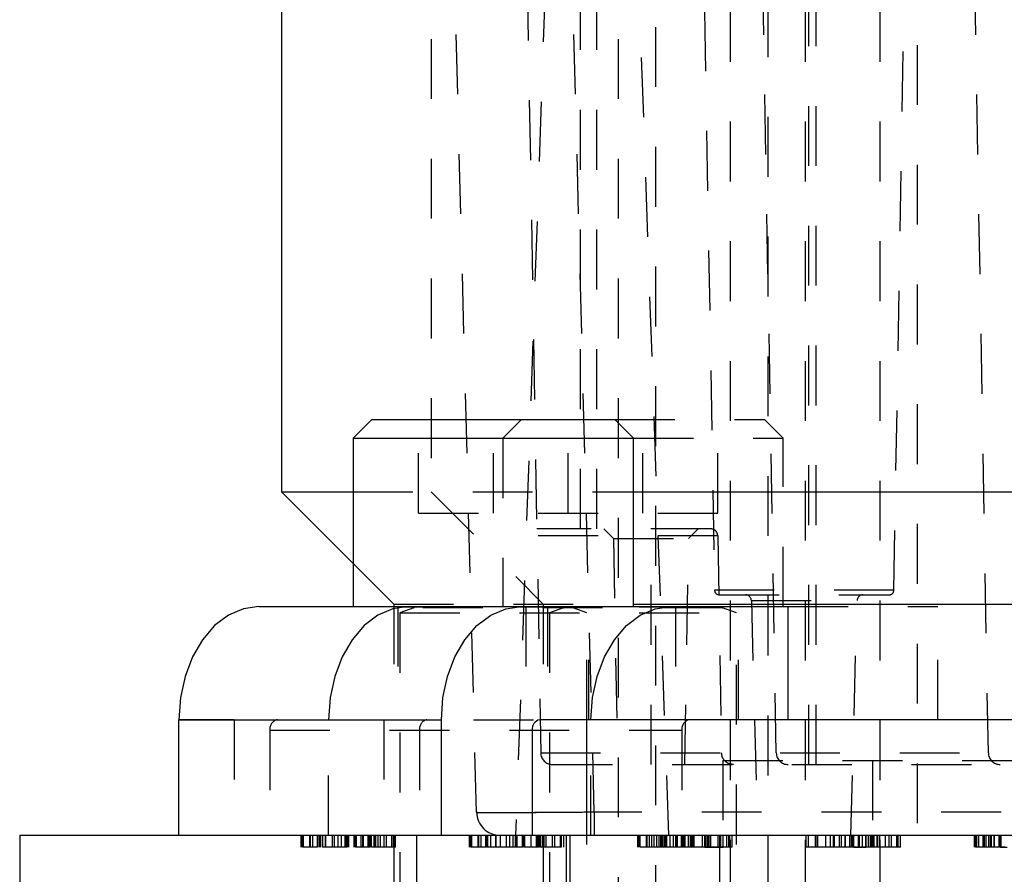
# Model space of a CAD drawing. Header units: inches. Extents: x 1772 to 2706, y -534 to -52.
# Tile 73 of 256: x 1933.28 to 1934.93, y -523.53 to -522.1. Entities that reach past the tile are written whole.
import ezdxf

# ---------------------------------------------------------------- set-up
doc = ezdxf.new("R2010")
doc.units = ezdxf.units.IN
doc.header["$LTSCALE"] = 0.5
doc.header["$MEASUREMENT"] = 0
doc.linetypes.add('HIDDEN', pattern=[0.225, 0.15, -0.075])
doc.layers.add('SID-M-H', color=4, linetype='HIDDEN')
doc.layers.add('SID-M-S', color=105, linetype='Continuous')

msp = doc.modelspace()

# ---------------------------------------------------------------- linework, layer by layer
at = {"layer": 'SID-M-H'}
for p, q in [((1934.78362, -518.94628), (1934.78362, -524.44283)), ((1934.47112, -520.47415), (1934.47112, -524.9584)), ((1934.53362, -520.46628), (1934.53362, -525.38378)), ((1934.59612, -520.47415), (1934.59612, -524.9584)), ((1934.72112, -520.47415), (1934.72112, -524.9584)), ((1934.34612, -520.71628), (1934.34612, -524.9584)), ((1933.97112, -520.73628), (1933.97112, -522.89278)), ((1934.28362, -520.73628), (1934.28362, -525.38378)), ((1934.22063, -522.95447), (1934.22063, -521.39147)), ((1934.24819, -522.95447), (1934.24819, -521.39147)), ((1934.60252, -523.34817), (1934.60252, -521.39147)), ((1934.61433, -523.34817), (1934.61433, -521.39147)), ((1934.12131, -521.43858), (1934.1543, -523.32883)), ((1934.548, -523.32883), (1934.51501, -521.43858)), ((1934.90234, -523.32883), (1934.86934, -521.43858)), ((1934.04697, -523.42794), (1933.99622, -521.4899)), ((1934.24375, -523.42794), (1934.193, -521.4899)), ((1934.41748, -521.4899), (1934.44483, -523.05697)), ((1934.74446, -523.05697), (1934.77181, -521.4899)), ((1934.16213, -522.04108), (1934.11236, -523.46628)), ((1934.36827, -523.46628), (1934.3185, -522.04108)), ((1933.95021, -522.92803), (1933.95021, -522.77178)), ((1934.07521, -522.92803), (1934.07521, -522.77178)), ((1934.12209, -522.77178), (1934.09084, -522.80303)), ((1934.20021, -522.92803), (1934.20021, -522.77178)), ((1934.27834, -522.77178), (1934.52834, -522.77178)), ((1934.32521, -522.92803), (1934.32521, -522.77178)), ((1934.45021, -522.92803), (1934.45021, -522.77178)), ((1934.55959, -522.80303), (1934.52834, -522.77178)), ((1934.09084, -522.80303), (1934.09084, -523.08428)), ((1934.30959, -522.80303), (1934.55959, -522.80303)), ((1934.55959, -523.08428), (1934.55959, -522.80303)), ((1933.84084, -522.89278), (1934.30959, -522.89278)), ((1933.97112, -522.89278), (1934.15862, -523.08028)), ((1933.95021, -522.92803), (1934.45021, -522.92803)), ((1934.43837, -522.95447), (1934.14777, -522.95447)), ((1934.26, -522.95447), (1934.27603, -522.97049)), ((1934.33874, -523.34817), (1934.33874, -522.95447)), ((1934.40145, -522.97049), (1934.41748, -522.95447)), ((1934.45018, -522.96607), (1934.14797, -522.96607)), ((1934.27603, -522.97049), (1934.40145, -522.97049)), ((1934.27603, -522.97049), (1934.28262, -523.34817)), ((1934.39486, -523.34817), (1934.40145, -522.97049)), ((1934.45018, -522.96607), (1934.45651, -523.32883)), ((1933.84084, -523.0125), (1933.90862, -523.08028)), ((1934.74446, -523.05697), (1934.44483, -523.05697)), ((1934.45271, -523.0647), (1934.73659, -523.0647)), ((1934.50631, -523.07429), (1934.68298, -523.07429)), ((1934.50631, -523.07429), (1934.51658, -523.46628)), ((1934.67271, -523.46628), (1934.68298, -523.07429)), ((1933.90741, -523.08791), (1933.88233, -523.09866)), ((1933.93348, -523.08428), (1933.90741, -523.08791)), ((1933.90862, -523.08028), (1934.30959, -523.08028)), ((1933.90862, -523.08028), (1933.90862, -523.27328)), ((1933.91571, -523.08428), (1933.91571, -523.27328)), ((1933.91896, -523.08428), (1933.91896, -523.08467)), ((1933.91896, -523.08467), (1934.48146, -523.08467)), ((1933.94252, -523.0862), (1933.91896, -523.09477)), ((1934.45746, -523.0862), (1933.94297, -523.0862)), ((1934.12946, -523.08428), (1934.12946, -523.27328)), ((1934.15862, -523.08028), (1934.15862, -523.27328)), ((1934.16571, -523.08428), (1934.16571, -523.27328)), ((1934.16896, -523.08428), (1934.16896, -523.08467)), ((1934.19252, -523.0862), (1934.16896, -523.09477)), ((1934.23146, -523.09477), (1934.20791, -523.0862)), ((1934.23146, -523.08467), (1934.23146, -523.08428)), ((1934.23471, -523.27328), (1934.23471, -523.08428)), ((1934.32074, -523.09866), (1934.34581, -523.08791)), ((1934.34581, -523.08791), (1934.37188, -523.08428)), ((1934.37946, -523.08428), (1934.37946, -523.27328)), ((1934.48146, -523.09477), (1934.45791, -523.0862)), ((1934.48146, -523.08467), (1934.48146, -523.08428)), ((1934.48471, -523.27328), (1934.48471, -523.08428)), ((1934.56786, -523.08428), (1934.81786, -523.08428)), ((1934.81786, -523.27328), (1934.81786, -523.08428)), ((1933.88233, -523.09866), (1933.85923, -523.11613)), ((1933.91896, -523.09477), (1934.48146, -523.09477)), ((1933.91896, -523.09477), (1933.91896, -523.68153)), ((1934.16896, -523.09477), (1934.16896, -523.68153)), ((1934.23146, -523.27328), (1934.23146, -523.09477)), ((1934.29764, -523.11613), (1934.32074, -523.09866)), ((1934.48146, -523.68153), (1934.48146, -523.09477)), ((1933.85923, -523.11613), (1933.83898, -523.13963)), ((1934.27738, -523.13963), (1934.29764, -523.11613)), ((1933.83898, -523.13963), (1933.82236, -523.16828)), ((1934.26076, -523.16828), (1934.27738, -523.13963)), ((1933.82236, -523.16828), (1933.81001, -523.20095)), ((1934.24841, -523.20095), (1934.26076, -523.16828)), ((1933.81001, -523.20095), (1933.8024, -523.23641)), ((1934.24081, -523.23641), (1934.24841, -523.20095)), ((1933.8024, -523.23641), (1933.79983, -523.27328)), ((1934.23824, -523.27328), (1934.24081, -523.23641)), ((1933.64212, -523.27328), (1933.54983, -523.27328)), ((1933.64212, -523.27328), (1934.15264, -523.27328)), ((1933.64212, -523.27328), (1933.64212, -523.46628)), ((1933.79983, -523.46628), (1933.79983, -523.27328)), ((1933.89212, -523.27328), (1933.89212, -523.46628)), ((1934.23824, -523.46628), (1934.23824, -523.27328)), ((1933.70186, -523.29078), (1934.39027, -523.29078)), ((1933.70186, -523.29078), (1933.70186, -523.46628)), ((1933.95186, -523.29078), (1933.95186, -523.46628)), ((1934.39027, -523.29078), (1934.39027, -523.46628)), ((1934.1543, -523.32883), (1936.41294, -523.32883)), ((1934.45862, -523.34128), (1934.45862, -523.46628)), ((1934.45862, -523.34128), (1936.45862, -523.34128)), ((1934.70862, -523.34128), (1934.70862, -523.46628)), ((1934.17399, -523.34817), (1936.39326, -523.34817)), ((1934.24375, -523.42794), (1934.24375, -523.46628)), ((1936.32349, -523.42794), (1934.24375, -523.42794)), ((1933.75417, -523.48628), (1933.75417, -523.46628)), ((1933.7561, -523.48628), (1933.7561, -523.46628)), ((1933.75802, -523.48628), (1933.75802, -523.46628)), ((1933.7686, -523.48628), (1933.7686, -523.46628)), ((1933.76956, -523.48628), (1933.76956, -523.46628)), ((1933.77341, -523.48628), (1933.77341, -523.46628)), ((1933.7811, -523.48628), (1933.7811, -523.46628)), ((1933.78254, -523.48628), (1933.78254, -523.46628)), ((1933.78494, -523.48628), (1933.78494, -523.46628)), ((1933.78696, -523.48628), (1933.78696, -523.46628)), ((1933.78996, -523.48628), (1933.78996, -523.46628)), ((1933.79456, -523.48628), (1933.79456, -523.46628)), ((1933.79477, -523.48628), (1933.79477, -523.46628)), ((1933.79498, -523.48628), (1933.79498, -523.46628)), ((1933.8061, -523.48628), (1933.8061, -523.46628)), ((1933.8097, -523.48628), (1933.8097, -523.46628)), ((1933.81571, -523.48628), (1933.81571, -523.46628)), ((1933.82148, -523.48628), (1933.82148, -523.46628)), ((1933.82725, -523.48628), (1933.82725, -523.46628)), ((1933.82972, -523.48628), (1933.82972, -523.46628)), ((1933.8311, -523.48628), (1933.8311, -523.46628)), ((1933.83236, -523.48628), (1933.83236, -523.46628)), ((1933.83242, -523.48628), (1933.83242, -523.46628)), ((1933.83308, -523.48628), (1933.83308, -523.46628)), ((1933.83311, -523.48628), (1933.83311, -523.46628)), ((1933.83362, -523.48628), (1933.83362, -523.46628)), ((1933.83368, -523.48628), (1933.83368, -523.46628)), ((1933.84231, -523.48628), (1933.84231, -523.46628)), ((1933.84264, -523.48628), (1933.84264, -523.46628)), ((1933.84318, -523.48628), (1933.84318, -523.46628)), ((1933.84456, -523.48628), (1933.84456, -523.46628)), ((1933.84648, -523.48628), (1933.84648, -523.46628)), ((1933.85402, -523.48628), (1933.85402, -523.46628)), ((1933.85706, -523.48628), (1933.85706, -523.46628)), ((1933.85811, -523.48628), (1933.85811, -523.46628)), ((1933.86586, -523.48628), (1933.86586, -523.46628)), ((1933.86619, -523.48628), (1933.86619, -523.46628)), ((1933.86773, -523.48628), (1933.86773, -523.46628)), ((1933.86779, -523.48628), (1933.86779, -523.46628)), ((1933.86956, -523.48628), (1933.86956, -523.46628)), ((1933.87148, -523.48628), (1933.87148, -523.46628)), ((1933.87581, -523.48628), (1933.87581, -523.46628)), ((1933.87686, -523.48628), (1933.87686, -523.46628)), ((1933.87725, -523.48628), (1933.87725, -523.46628)), ((1933.87749, -523.48628), (1933.87749, -523.46628)), ((1933.87875, -523.48628), (1933.87875, -523.46628)), ((1933.88242, -523.48628), (1933.88242, -523.46628)), ((1933.88648, -523.48628), (1933.88648, -523.46628)), ((1933.89264, -523.48628), (1933.89264, -523.46628)), ((1933.89648, -523.48628), (1933.89648, -523.46628)), ((1933.90577, -523.48628), (1933.90577, -523.46628)), ((1933.90802, -523.48628), (1933.90802, -523.46628)), ((1933.90862, -523.46628), (1933.90862, -526.46628)), ((1933.91187, -523.48628), (1933.91187, -523.46628)), ((1933.94671, -523.46628), (1933.94671, -524.34628)), ((1934.03542, -523.48628), (1934.03542, -523.46628)), ((1934.03735, -523.48628), (1934.03735, -523.46628)), ((1934.03927, -523.48628), (1934.03927, -523.46628)), ((1934.04985, -523.48628), (1934.04985, -523.46628)), ((1934.05081, -523.48628), (1934.05081, -523.46628)), ((1934.05466, -523.48628), (1934.05466, -523.46628)), ((1934.06235, -523.48628), (1934.06235, -523.46628)), ((1934.06379, -523.48628), (1934.06379, -523.46628)), ((1934.06619, -523.48628), (1934.06619, -523.46628)), ((1934.07121, -523.48628), (1934.07121, -523.46628)), ((1934.07917, -523.48628), (1934.07917, -523.46628)), ((1934.08002, -523.48628), (1934.08002, -523.46628)), ((1934.08735, -523.48628), (1934.08735, -523.46628)), ((1934.09696, -523.48628), (1934.09696, -523.46628)), ((1934.10273, -523.48628), (1934.10273, -523.46628)), ((1934.1085, -523.48628), (1934.1085, -523.46628)), ((1934.11235, -523.48628), (1934.11235, -523.46628)), ((1934.11361, -523.48628), (1934.11361, -523.46628)), ((1934.11367, -523.48628), (1934.11367, -523.46628)), ((1934.11433, -523.48628), (1934.11433, -523.46628)), ((1934.11436, -523.48628), (1934.11436, -523.46628)), ((1934.11493, -523.48628), (1934.11493, -523.46628)), ((1934.12368, -523.48628), (1934.12368, -523.46628)), ((1934.12389, -523.48628), (1934.12389, -523.46628)), ((1934.12581, -523.48628), (1934.12581, -523.46628)), ((1934.12773, -523.48628), (1934.12773, -523.46628)), ((1934.13831, -523.48628), (1934.13831, -523.46628)), ((1934.14711, -523.48628), (1934.14711, -523.46628)), ((1934.14744, -523.48628), (1934.14744, -523.46628)), ((1934.14916, -523.48628), (1934.14916, -523.46628)), ((1934.14919, -523.48628), (1934.14919, -523.46628)), ((1934.15081, -523.48628), (1934.15081, -523.46628)), ((1934.15273, -523.48628), (1934.15273, -523.46628)), ((1934.15393, -523.48628), (1934.15393, -523.46628)), ((1934.15706, -523.48628), (1934.15706, -523.46628)), ((1934.15862, -523.46628), (1934.15862, -526.46628)), ((1934.16, -523.48628), (1934.16, -523.46628)), ((1934.16367, -523.48628), (1934.16367, -523.46628)), ((1934.17389, -523.48628), (1934.17389, -523.46628)), ((1934.17773, -523.48628), (1934.17773, -523.46628)), ((1934.18723, -523.48628), (1934.18723, -523.46628)), ((1934.18927, -523.48628), (1934.18927, -523.46628)), ((1934.19312, -523.48628), (1934.19312, -523.46628)), ((1934.19671, -523.46628), (1934.19671, -524.34628)), ((1934.20371, -524.34628), (1934.20371, -523.46628)), ((1934.23146, -523.68153), (1934.23146, -523.46628)), ((1934.31667, -523.48628), (1934.31667, -523.46628)), ((1934.3186, -523.48628), (1934.3186, -523.46628)), ((1934.32052, -523.48628), (1934.32052, -523.46628)), ((1934.3311, -523.48628), (1934.3311, -523.46628)), ((1934.33206, -523.48628), (1934.33206, -523.46628)), ((1934.33591, -523.48628), (1934.33591, -523.46628)), ((1934.33972, -523.48628), (1934.33972, -523.46628)), ((1934.34017, -523.48628), (1934.34017, -523.46628)), ((1934.3436, -523.48628), (1934.3436, -523.46628)), ((1934.34832, -523.48628), (1934.34832, -523.46628)), ((1934.35246, -523.48628), (1934.35246, -523.46628)), ((1934.35514, -523.48628), (1934.35514, -523.46628)), ((1934.35736, -523.48628), (1934.35736, -523.46628)), ((1934.35781, -523.48628), (1934.35781, -523.46628)), ((1934.3607, -523.48628), (1934.3607, -523.46628)), ((1934.36091, -523.48628), (1934.36091, -523.46628)), ((1934.3631, -523.48628), (1934.3631, -523.46628)), ((1934.36379, -523.48628), (1934.36379, -523.46628)), ((1934.36508, -523.48628), (1934.36508, -523.46628)), ((1934.37052, -523.48628), (1934.37052, -523.46628)), ((1934.37593, -523.48628), (1934.37593, -523.46628)), ((1934.37993, -523.48628), (1934.37993, -523.46628)), ((1934.38065, -523.48628), (1934.38065, -523.46628)), ((1934.3826, -523.48628), (1934.3826, -523.46628)), ((1934.38975, -523.48628), (1934.38975, -523.46628)), ((1934.3899, -523.48628), (1934.3899, -523.46628)), ((1934.39167, -523.48628), (1934.39167, -523.46628)), ((1934.39173, -523.48628), (1934.39173, -523.46628)), ((1934.3936, -523.48628), (1934.3936, -523.46628)), ((1934.39363, -523.48628), (1934.39363, -523.46628)), ((1934.39366, -523.48628), (1934.39366, -523.46628)), ((1934.39486, -523.48628), (1934.39486, -523.46628)), ((1934.39492, -523.48628), (1934.39492, -523.46628)), ((1934.39546, -523.48628), (1934.39546, -523.46628)), ((1934.39552, -523.48628), (1934.39552, -523.46628)), ((1934.39558, -523.48628), (1934.39558, -523.46628)), ((1934.39561, -523.48628), (1934.39561, -523.46628)), ((1934.40144, -523.48628), (1934.40144, -523.46628)), ((1934.40454, -523.48628), (1934.40454, -523.46628)), ((1934.40493, -523.48628), (1934.40493, -523.46628)), ((1934.40514, -523.48628), (1934.40514, -523.46628)), ((1934.40706, -523.48628), (1934.40706, -523.46628)), ((1934.40898, -523.48628), (1934.40898, -523.46628)), ((1934.41091, -523.48628), (1934.41091, -523.46628)), ((1934.42437, -523.48628), (1934.42437, -523.46628)), ((1934.42857, -523.48628), (1934.42857, -523.46628)), ((1934.42978, -523.48628), (1934.42978, -523.46628)), ((1934.43041, -523.48628), (1934.43041, -523.46628)), ((1934.43044, -523.48628), (1934.43044, -523.46628)), ((1934.43308, -523.48628), (1934.43308, -523.46628)), ((1934.43335, -523.48628), (1934.43335, -523.46628)), ((1934.43539, -523.48628), (1934.43539, -523.46628)), ((1934.43545, -523.48628), (1934.43545, -523.46628)), ((1934.43561, -523.48628), (1934.43561, -523.46628)), ((1934.43591, -523.48628), (1934.43591, -523.46628)), ((1934.43831, -523.48628), (1934.43831, -523.46628)), ((1934.45093, -523.48628), (1934.45093, -523.46628)), ((1934.45371, -524.34628), (1934.45371, -523.46628)), ((1934.45514, -523.48628), (1934.45514, -523.46628)), ((1934.45898, -523.48628), (1934.45898, -523.46628)), ((1934.46511, -523.48628), (1934.46511, -523.46628)), ((1934.46848, -523.48628), (1934.46848, -523.46628)), ((1934.47052, -523.48628), (1934.47052, -523.46628)), ((1934.47437, -523.48628), (1934.47437, -523.46628)), ((1934.59792, -523.48628), (1934.59792, -523.46628)), ((1934.60177, -523.48628), (1934.60177, -523.46628)), ((1934.61331, -523.48628), (1934.61331, -523.46628)), ((1934.61439, -523.48628), (1934.61439, -523.46628)), ((1934.61716, -523.48628), (1934.61716, -523.46628)), ((1934.63071, -523.48628), (1934.63071, -523.46628)), ((1934.63831, -523.48628), (1934.63831, -523.46628)), ((1934.63852, -523.48628), (1934.63852, -523.46628)), ((1934.63873, -523.48628), (1934.63873, -523.46628)), ((1934.64378, -523.48628), (1934.64378, -523.46628)), ((1934.64423, -523.48628), (1934.64423, -523.46628)), ((1934.64519, -523.48628), (1934.64519, -523.46628)), ((1934.64546, -523.48628), (1934.64546, -523.46628)), ((1934.65345, -523.48628), (1934.65345, -523.46628)), ((1934.65369, -523.48628), (1934.65369, -523.46628)), ((1934.65718, -523.48628), (1934.65718, -523.46628)), ((1934.66331, -523.48628), (1934.66331, -523.46628)), ((1934.66385, -523.48628), (1934.66385, -523.46628)), ((1934.671, -523.48628), (1934.671, -523.46628)), ((1934.67347, -523.48628), (1934.67347, -523.46628)), ((1934.67611, -523.48628), (1934.67611, -523.46628)), ((1934.67617, -523.48628), (1934.67617, -523.46628)), ((1934.67677, -523.48628), (1934.67677, -523.46628)), ((1934.67683, -523.48628), (1934.67683, -523.46628)), ((1934.67686, -523.48628), (1934.67686, -523.46628)), ((1934.67737, -523.48628), (1934.67737, -523.46628)), ((1934.68533, -523.48628), (1934.68533, -523.46628)), ((1934.68606, -523.48628), (1934.68606, -523.46628)), ((1934.68639, -523.48628), (1934.68639, -523.46628)), ((1934.68693, -523.48628), (1934.68693, -523.46628)), ((1934.69216, -523.48628), (1934.69216, -523.46628)), ((1934.69777, -523.48628), (1934.69777, -523.46628)), ((1934.69792, -523.48628), (1934.69792, -523.46628)), ((1934.70186, -523.48628), (1934.70186, -523.46628)), ((1934.70562, -523.48628), (1934.70562, -523.46628)), ((1934.70754, -523.48628), (1934.70754, -523.46628)), ((1934.70982, -523.48628), (1934.70982, -523.46628)), ((1934.71103, -523.48628), (1934.71103, -523.46628)), ((1934.71148, -523.48628), (1934.71148, -523.46628)), ((1934.71154, -523.48628), (1934.71154, -523.46628)), ((1934.7167, -523.48628), (1934.7167, -523.46628)), ((1934.71692, -523.48628), (1934.71692, -523.46628)), ((1934.71713, -523.48628), (1934.71713, -523.46628)), ((1934.71722, -523.48628), (1934.71722, -523.46628)), ((1934.72061, -523.48628), (1934.72061, -523.46628)), ((1934.721, -523.48628), (1934.721, -523.46628)), ((1934.72124, -523.48628), (1934.72124, -523.46628)), ((1934.73023, -523.48628), (1934.73023, -523.46628)), ((1934.73639, -523.48628), (1934.73639, -523.46628)), ((1934.74023, -523.48628), (1934.74023, -523.46628)), ((1934.74952, -523.48628), (1934.74952, -523.46628)), ((1934.75177, -523.48628), (1934.75177, -523.46628)), ((1934.75562, -523.48628), (1934.75562, -523.46628)), ((1934.87917, -523.48628), (1934.87917, -523.46628)), ((1934.8811, -523.48628), (1934.8811, -523.46628)), ((1934.88302, -523.48628), (1934.88302, -523.46628)), ((1934.88666, -523.48628), (1934.88666, -523.46628)), ((1934.8936, -523.48628), (1934.8936, -523.46628)), ((1934.89456, -523.48628), (1934.89456, -523.46628)), ((1934.89594, -523.48628), (1934.89594, -523.46628)), ((1934.89841, -523.48628), (1934.89841, -523.46628)), ((1934.9033, -523.48628), (1934.9033, -523.46628)), ((1934.9061, -523.48628), (1934.9061, -523.46628)), ((1934.90754, -523.48628), (1934.90754, -523.46628)), ((1934.9122, -523.48628), (1934.9122, -523.46628)), ((1934.91277, -523.48628), (1934.91277, -523.46628)), ((1934.92031, -523.48628), (1934.92031, -523.46628)), ((1934.92265, -523.48628), (1934.92265, -523.46628)), ((1934.92292, -523.48628), (1934.92292, -523.46628)), ((1934.92377, -523.48628), (1934.92377, -523.46628)), ((1933.88242, -523.48628), (1933.87148, -523.48628)), ((1934.05466, -523.48628), (1934.05126, -523.48628)), ((1934.1244, -523.48628), (1934.06376, -523.48628)), ((1934.18927, -523.48628), (1934.15222, -523.48628)), ((1934.3826, -523.48628), (1934.32052, -523.48628)), ((1934.39173, -523.48628), (1934.38469, -523.48628)), ((1934.66385, -523.48628), (1934.65462, -523.48628)), ((1934.69216, -523.48628), (1934.69288, -523.48628)), ((1934.73023, -523.48628), (1934.721, -523.48628))]:
    msp.add_line(p, q, dxfattribs=at)
for centre, radius, start, end in [((1934.45271, -523.05683), 0.00787, 181, 270), ((1934.73659, -523.05683), 0.00787, 270, 359), ((1934.49648, -523.07455), 0.00984, 1.5, 90), ((1934.69282, -523.07455), 0.00984, 90, 178.5), ((1933.94225, -523.08546), 0.000787, 290, 90), ((1934.19225, -523.08546), 0.000787, 290, 90), ((1934.20818, -523.08546), 0.000787, 90, 250), ((1934.45818, -523.08546), 0.000787, 90, 250), ((1933.71733, -523.28859), 0.01562, 101.42175, 188.04947), ((1933.96733, -523.28859), 0.01562, 101.42175, 188.04947), ((1934.40574, -523.28859), 0.01562, 101.42175, 188.04947), ((1934.17399, -523.32848), 0.01969, 181, 270), ((1934.56769, -523.32848), 0.01969, 181, 270), ((1934.92202, -523.32848), 0.01969, 181, 270), ((1934.08633, -523.42691), 0.03937, 181.5, 270)]:
    msp.add_arc(centre, radius, start, end, dxfattribs=at)
for points, knots in [([(1934.45018, -522.96607), (1934.45008, -522.965), (1934.44987, -522.96287), (1934.4484, -522.95974), (1934.44583, -522.9568), (1934.44228, -522.95482), (1934.43958, -522.95458), (1934.43837, -522.95447)], [0, 0, 0, 0, 0.1490377, 0.297417, 0.5035502, 0.7774595, 1, 1, 1, 1]), ([(1934.4762, -523.34817), (1934.47343, -523.34783), (1934.46792, -523.34716), (1934.46147, -523.34223), (1934.45737, -523.33581), (1934.4568, -523.33115), (1934.45651, -523.32883)], [0, 0, 0, 0, 0.2807594, 0.5608016, 0.7806251, 1, 1, 1, 1]), ([(1934.04697, -523.42794), (1934.04777, -523.42801), (1934.04935, -523.42814), (1934.06531, -523.42832), (1934.10109, -523.4284), (1934.15463, -523.42832), (1934.20387, -523.42814), (1934.23034, -523.42801), (1934.24375, -523.42794)], [0, 0, 0, 0, 0.1304144, 0.2574026, 0.5, 0.7425941, 0.8695831, 1, 1, 1, 1]), ([(1934.24375, -523.42794), (1934.23034, -523.42801), (1934.20387, -523.42814), (1934.15463, -523.42832), (1934.10109, -523.4284), (1934.06531, -523.42832), (1934.04935, -523.42814), (1934.04777, -523.42801), (1934.04697, -523.42794)], [0, 0, 0, 0, 0.1304144, 0.2574026, 0.5, 0.7425941, 0.8695831, 1, 1, 1, 1]), ([(1933.7686, -523.48628), (1933.76676, -523.48628), (1933.76307, -523.48628), (1933.75901, -523.48628), (1933.75649, -523.48628), (1933.75623, -523.48628), (1933.7561, -523.48628)], [0, 0, 0, 0, 0.2794691, 0.5593578, 0.7796739, 1, 1, 1, 1]), ([(1933.7811, -523.48628), (1933.78089, -523.48628), (1933.78047, -523.48628), (1933.77703, -523.48628), (1933.77296, -523.48628), (1933.77005, -523.48628), (1933.7686, -523.48628)], [0, 0, 0, 0, 0.2796016, 0.559212, 0.7794752, 1, 1, 1, 1]), ([(1933.8311, -523.48628), (1933.81934, -523.48628), (1933.80391, -523.48628), (1933.79219, -523.48628), (1933.7894, -523.48628)], [0, 0, 0, 0, 0.7622172, 1, 1, 1, 1]), ([(1933.85706, -523.48628), (1933.85521, -523.48628), (1933.85151, -523.48628), (1933.84746, -523.48628), (1933.84492, -523.48628), (1933.84468, -523.48628), (1933.84456, -523.48628)], [0, 0, 0, 0, 0.2795175, 0.5593264, 0.7795441, 1, 1, 1, 1]), ([(1933.86956, -523.48628), (1933.86935, -523.48628), (1933.86893, -523.48628), (1933.86549, -523.48628), (1933.86142, -523.48628), (1933.85851, -523.48628), (1933.85706, -523.48628)], [0, 0, 0, 0, 0.2796016, 0.559212, 0.7794752, 1, 1, 1, 1]), ([(1933.91187, -523.48628), (1933.91009, -523.48628), (1933.90691, -523.48628), (1933.88992, -523.48628), (1933.88242, -523.48628)], [0, 0, 0, 0, 0.558579, 1, 1, 1, 1]), ([(1933.89648, -523.48628), (1933.89617, -523.48628), (1933.89584, -523.48628), (1933.88979, -523.48628), (1933.88931, -523.48628)], [0, 0, 0, 0, 0.9202877, 1, 1, 1, 1]), ([(1934.04985, -523.48628), (1934.04801, -523.48628), (1934.04432, -523.48628), (1934.04026, -523.48628), (1934.03774, -523.48628), (1934.03748, -523.48628), (1934.03735, -523.48628)], [0, 0, 0, 0, 0.2794691, 0.5593578, 0.7796739, 1, 1, 1, 1]), ([(1934.06235, -523.48628), (1934.06214, -523.48628), (1934.06172, -523.48628), (1934.05828, -523.48628), (1934.05421, -523.48628), (1934.0513, -523.48628), (1934.04985, -523.48628)], [0, 0, 0, 0, 0.2796016, 0.559212, 0.7794752, 1, 1, 1, 1]), ([(1934.13831, -523.48628), (1934.13646, -523.48628), (1934.13276, -523.48628), (1934.12871, -523.48628), (1934.12617, -523.48628), (1934.12593, -523.48628), (1934.12581, -523.48628)], [0, 0, 0, 0, 0.2795175, 0.5593264, 0.7795441, 1, 1, 1, 1]), ([(1934.15081, -523.48628), (1934.1506, -523.48628), (1934.15018, -523.48628), (1934.14674, -523.48628), (1934.14267, -523.48628), (1934.13976, -523.48628), (1934.13831, -523.48628)], [0, 0, 0, 0, 0.2796016, 0.559212, 0.7794752, 1, 1, 1, 1]), ([(1934.42978, -523.48628), (1934.42383, -523.48628), (1934.41191, -523.48628), (1934.39389, -523.48628), (1934.38275, -523.48628), (1934.37593, -523.48628)], [0, 0, 0, 0, 0.2792969, 0.5591688, 1, 1, 1, 1]), ([(1934.42857, -523.48628), (1934.43321, -523.48628), (1934.4425, -523.48628), (1934.45232, -523.48628), (1934.45815, -523.48628), (1934.4587, -523.48628), (1934.45898, -523.48628)], [0, 0, 0, 0, 0.2791258, 0.5589784, 0.77935, 1, 1, 1, 1]), ([(1934.47437, -523.48628), (1934.47374, -523.48628), (1934.4725, -523.48628), (1934.46028, -523.48628), (1934.44546, -523.48628), (1934.435, -523.48628), (1934.42978, -523.48628)], [0, 0, 0, 0, 0.2798903, 0.5592237, 0.7795824, 1, 1, 1, 1]), ([(1934.63852, -523.48628), (1934.63238, -523.48628), (1934.6201, -523.48628), (1934.60703, -523.48628), (1934.5991, -523.48628), (1934.59832, -523.48628), (1934.59792, -523.48628)], [0, 0, 0, 0, 0.2791829, 0.5590851, 0.779446, 1, 1, 1, 1]), ([(1934.68693, -523.48628), (1934.67996, -523.48628), (1934.67026, -523.48628), (1934.65221, -523.48628), (1934.64308, -523.48628), (1934.63852, -523.48628)], [0, 0, 0, 0, 0.5601154, 0.7802838, 1, 1, 1, 1]), ([(1934.67737, -523.48628), (1934.68083, -523.48628), (1934.68699, -523.48628), (1934.69448, -523.48628), (1934.69777, -523.48628)], [0, 0, 0, 0, 0.5604127, 1, 1, 1, 1]), ([(1934.70186, -523.48628), (1934.69899, -523.48628), (1934.69386, -523.48628), (1934.68905, -523.48628), (1934.68693, -523.48628)], [0, 0, 0, 0, 0.5599058, 1, 1, 1, 1]), ([(1934.72124, -523.48628), (1934.71915, -523.48628), (1934.71496, -523.48628), (1934.70806, -523.48628), (1934.70421, -523.48628), (1934.70186, -523.48628)], [0, 0, 0, 0, 0.2799464, 0.5597741, 1, 1, 1, 1]), ([(1934.75562, -523.48628), (1934.75517, -523.48628), (1934.75426, -523.48628), (1934.74544, -523.48628), (1934.736, -523.48628), (1934.73023, -523.48628)], [0, 0, 0, 0, 0.2797499, 0.5595012, 1, 1, 1, 1]), ([(1934.91277, -523.48628), (1934.90805, -523.48628), (1934.89861, -523.48628), (1934.88815, -523.48628), (1934.88197, -523.48628), (1934.88139, -523.48628), (1934.8811, -523.48628)], [0, 0, 0, 0, 0.2795483, 0.5592255, 0.7794753, 1, 1, 1, 1]), ([(1934.92972, -523.48628), (1934.92675, -523.48628), (1934.92146, -523.48628), (1934.91543, -523.48628), (1934.91277, -523.48628)], [0, 0, 0, 0, 0.5594659, 1, 1, 1, 1]), ([(1934.92265, -523.48628), (1934.9251, -523.48628), (1934.92946, -523.48628), (1934.93258, -523.48628), (1934.93395, -523.48628)], [0, 0, 0, 0, 0.5590744, 1, 1, 1, 1])]:
    msp.add_open_spline(points, degree=3, knots=knots, dxfattribs=at)
at = {"layer": 'SID-M-S'}
for p, q in [((1933.72112, -520.73628), (1933.72112, -522.89278)), ((1933.87209, -522.77178), (1933.84084, -522.80303)), ((1933.87209, -522.77178), (1934.27834, -522.77178)), ((1934.30959, -522.80303), (1934.27834, -522.77178)), ((1933.84084, -522.80303), (1933.84084, -523.08428)), ((1933.84084, -522.80303), (1934.30959, -522.80303)), ((1934.30959, -523.08428), (1934.30959, -522.80303)), ((1933.72112, -522.89278), (1933.84084, -523.0125)), ((1933.72112, -522.89278), (1933.84084, -522.89278)), ((1934.30959, -522.89278), (1936.75766, -522.89278)), ((1933.65741, -523.08791), (1933.63233, -523.09866)), ((1933.68348, -523.08428), (1933.65741, -523.08791)), ((1933.68348, -523.08428), (1934.56786, -523.08428)), ((1934.07074, -523.09866), (1934.09581, -523.08791)), ((1934.09581, -523.08791), (1934.12188, -523.08428)), ((1934.30959, -523.08028), (1936.75766, -523.08028)), ((1934.56786, -523.27328), (1934.56786, -523.08428)), ((1933.63233, -523.09866), (1933.60923, -523.11613)), ((1934.04764, -523.11613), (1934.07074, -523.09866)), ((1933.60923, -523.11613), (1933.58898, -523.13963)), ((1934.02738, -523.13963), (1934.04764, -523.11613)), ((1933.58898, -523.13963), (1933.57236, -523.16828)), ((1934.01076, -523.16828), (1934.02738, -523.13963)), ((1933.57236, -523.16828), (1933.56001, -523.20095)), ((1933.99841, -523.20095), (1934.01076, -523.16828)), ((1933.56001, -523.20095), (1933.5524, -523.23641)), ((1933.99081, -523.23641), (1933.99841, -523.20095)), ((1933.5524, -523.23641), (1933.54983, -523.27328)), ((1933.98824, -523.27328), (1933.99081, -523.23641)), ((1933.54983, -523.46628), (1933.54983, -523.27328)), ((1933.54983, -523.27328), (1933.98824, -523.27328)), ((1933.98824, -523.46628), (1933.98824, -523.27328)), ((1936.9146, -523.27328), (1934.15264, -523.27328)), ((1934.23146, -523.46628), (1934.23146, -523.27328)), ((1934.14027, -523.29078), (1934.14027, -523.46628)), ((1933.28362, -523.46628), (1933.28362, -531.46628)), ((1933.28362, -523.46628), (1952.28362, -523.46628))]:
    msp.add_line(p, q, dxfattribs=at)
msp.add_arc((1934.15574, -523.28859), 0.01562, 101.42175, 188.04947, dxfattribs=at)

doc.saveas('drawing.dxf')
